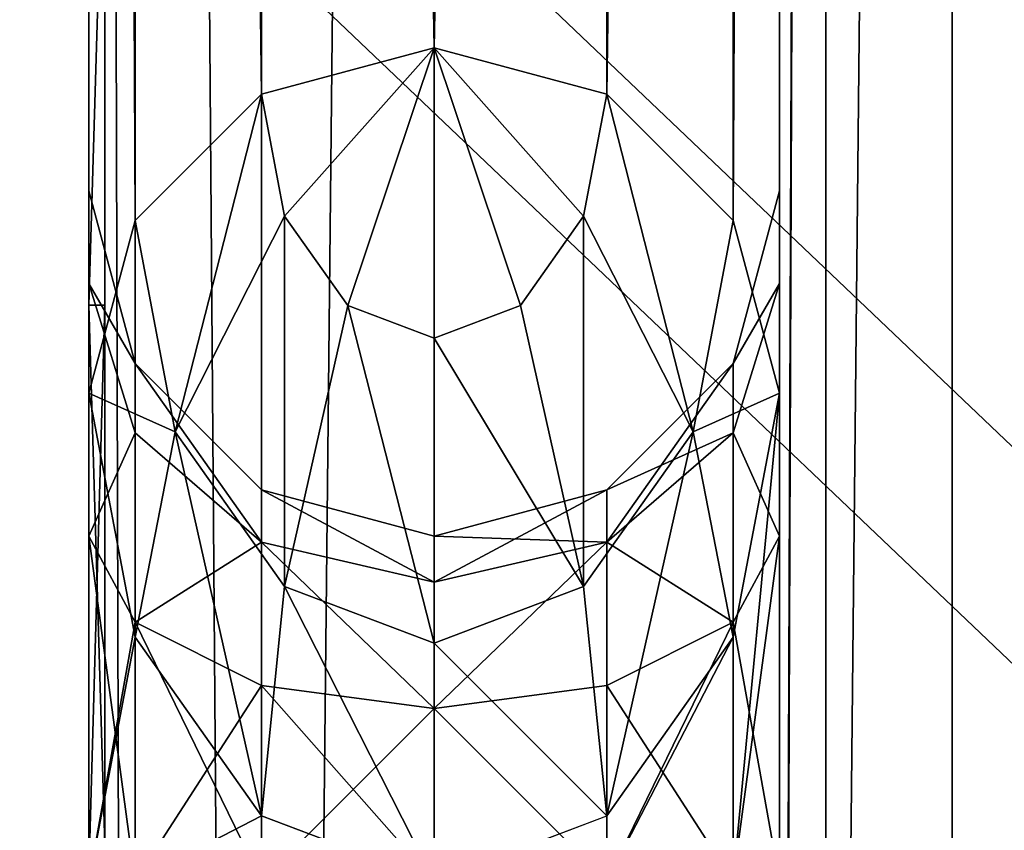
# Model space of a CAD drawing. Extents: x 0 to 923, y 0 to 335.
# Tile 68 of 164: x 281.03 to 283.88, y 160.98 to 163.33. Entities that reach past the tile are written whole.
import ezdxf

# ---------------------------------------------------------------- set-up
doc = ezdxf.new("R2010")
doc.units = 0
doc.layers.get('0').update_dxf_attribs({"color": 13, "linetype": 'CONTINUOUS'})

# ---------------------------------------------------------------- blocks, each defined once
blk = doc.blocks.new('GROUP_4')
mesh = blk.add_polyface()
corners = [(286.2735, 159.8334, 116.6726), (274.4377, 171.1058, 127.5467), (274.2855, 160.5964, 127.5467), (286.4427, 171.5215, 116.6726)]
mesh.append_faces([[corners[k] for k in face] for face in [(0, 1, 2), (1, 0, 3)]], dxfattribs={"vtx0": -1})
mesh = blk.add_polyface()
corners = [(273.803, 171.0838, 126.772), (285.5669, 159.8784, 115.9638), (273.6518, 160.6368, 126.772), (285.7351, 171.497, 115.9638)]
mesh.append_faces([[corners[k] for k in face] for face in [(0, 1, 2), (1, 0, 3)]], dxfattribs={"vtx0": -1})
blk = doc.blocks.new('COMPONENT_7')
blk.add_blockref('GROUP_4', (0, 0))
blk = doc.blocks.new('GROUP_2')
mesh = blk.add_polyface()
corners = [(829, 49), (1, 1), (1, 49), (829, 1)]
mesh.append_faces([[corners[k] for k in face] for face in [(0, 1, 2), (1, 0, 3)]], dxfattribs={"vtx0": -1})
mesh = blk.add_polyface()
corners = [(829, 1, 50), (1, 49, 50), (1, 1, 50), (829, 49, 50)]
mesh.append_faces([[corners[k] for k in face] for face in [(0, 1, 2), (1, 0, 3)]], dxfattribs={"vtx0": -1})
blk = doc.blocks.new('COMPONENT_4')
for p, q in [((5, 9.4675), (5, 9.717, 0.067)), ((2.7663, 8.869), (5, 9.4675)), ((5, 9.4675), (7.2337, 8.869)), ((5, 0.5325), (2.7663, 1.131)), ((7.2337, 1.131), (5, 0.5325)), ((5, 0.5325), (5, 0.283, 0.067))]:
    blk.add_line(p, q)
mesh = blk.add_polyface()
corners = [(5, 9.717, 0.067), (2.7663, 8.869), (2.6415, 9.085, 0.067), (5, 9.4675)]
mesh.append_faces([[corners[k] for k in face] for face in [(0, 1, 2), (1, 0, 3)]], dxfattribs={"vtx0": -1})
mesh = blk.add_polyface()
corners = [(7.3585, 9.085, 0.067), (5, 9.4675), (5, 9.717, 0.067), (7.2337, 8.869)]
mesh.append_faces([[corners[k] for k in face] for face in [(0, 1, 2), (1, 0, 3)]], dxfattribs={"vtx0": -1})
mesh = blk.add_polyface()
corners = [(1.131, 7.2337), (1.131, 2.7663), (0.5325, 5), (2.7663, 8.869), (2.7663, 1.131), (5, 0.5325), (5, 9.4675), (7.2337, 1.131), (7.2337, 8.869), (8.869, 2.7663), (8.869, 7.2337), (9.4675, 5)]
mesh.append_faces([[corners[k] for k in face] for face in [(0, 1, 2), (9, 10, 11)]], dxfattribs={"vtx0": -1})
mesh.append_faces([[corners[k] for k in face] for face in [(1, 3, 4), (4, 3, 5), (5, 6, 7), (7, 8, 9)]], dxfattribs={"vtx0": -1, "vtx1": -1})
mesh.append_faces([[corners[k] for k in face] for face in [(1, 0, 3), (5, 3, 6), (7, 6, 8), (9, 8, 10)]], dxfattribs={"vtx0": -1, "vtx2": -1})
mesh = blk.add_polyface()
corners = [(2.7663, 1.131), (5, 0.283, 0.067), (2.6415, 0.915, 0.067), (5, 0.5325)]
mesh.append_faces([[corners[k] for k in face] for face in [(0, 1, 2), (1, 0, 3)]], dxfattribs={"vtx0": -1})
mesh = blk.add_polyface()
corners = [(7.2337, 1.131), (5, 0.283, 0.067), (5, 0.5325), (7.3585, 0.915, 0.067)]
mesh.append_faces([[corners[k] for k in face] for face in [(0, 1, 2), (1, 0, 3)]], dxfattribs={"vtx0": -1})
blk = doc.blocks.new('GROUP_19')
for p, q in [((0, 19.6125, 23), (0, 49, 23)), ((0, 1, 1), (0, 49, 1)), ((0.134, 20.1125, 23.5), (0.134, 49, 23.5)), ((0.134, 1, 0.5), (0.134, 49, 0.5)), ((0.5, 20.4785, 23.866), (0.5, 49, 23.866)), ((0.5, 1, 0.134), (0.5, 49, 0.134)), ((1, 49), (1, 1)), ((1, 49, 24), (1, 20.6125, 24)), ((1, 47, 24), (1, 20.6125, 24)), ((1.5, 20.4785, 23.866), (1.5, 47, 23.866)), ((1.866, 20.1125, 23.5), (1.866, 47, 23.5)), ((2, 19.6125, 23), (2, 47, 23)), ((2, 11.6983, 3), (2, 47, 3)), ((2, 47, 3), (2, 11.1983, 3)), ((2.134, 11.1983, 2.5), (2.134, 47, 2.5)), ((2.5, 11.1983, 2.134), (2.5, 47, 2.134)), ((1, 20.6125, 24), (0.5, 20.4785, 23.866)), ((0.567, 20.125, 23.866), (1, 20.6125, 24)), ((0.75, 19.8662, 23.866), (1, 20.6125, 24)), ((1, 19.7714, 23.866), (1, 20.6125, 24)), ((1.25, 19.8662, 23.866), (1, 20.6125, 24)), ((1.433, 20.125, 23.866), (1, 20.6125, 24)), ((1, 20.6125, 24), (1.5, 20.4785, 23.866)), ((0.5, 20.4785, 23.866), (0.134, 20.1125, 23.5)), ((0.5, 20.4785, 23.866), (0.567, 20.125, 23.866)), ((1.433, 20.125, 23.866), (1.5, 20.4785, 23.866)), ((1.5, 20.4785, 23.866), (1.866, 20.1125, 23.5)), ((0, 20.1983, 15), (0, 19.9304, 16)), ((0.134, 19.6983, 15), (0, 20.1983, 15)), ((0, 19.9304, 14), (0, 20.1983, 15)), ((1.866, 19.6983, 15), (2, 20.1983, 15)), ((2, 20.1983, 15), (2, 19.9304, 16)), ((2, 19.9304, 14), (2, 20.1983, 15)), ((0.134, 20.1125, 23.5), (0, 19.6125, 23)), ((0.134, 20.1125, 23.5), (0.25, 19.5001, 23.5)), ((0.25, 19.5001, 23.5), (0.567, 20.125, 23.866)), ((0.567, 20.125, 23.866), (0.75, 19.8662, 23.866)), ((1.25, 19.8662, 23.866), (1.433, 20.125, 23.866)), ((1.75, 19.5001, 23.5), (1.433, 20.125, 23.866)), ((1.75, 19.5001, 23.5), (1.866, 20.1125, 23.5)), ((1.866, 20.1125, 23.5), (2, 19.6125, 23)), ((0, 19.9304, 16), (0, 19.1983, 16.7321)), ((0.134, 19.4973, 15.75), (0, 19.9304, 16)), ((0.134, 19.4973, 14.25), (0, 19.9304, 14)), ((0, 19.1983, 13.2679), (0, 19.9304, 14)), ((1.866, 19.4973, 15.75), (2, 19.9304, 16)), ((1.866, 19.4973, 14.25), (2, 19.9304, 14)), ((2, 19.9304, 16), (2, 19.1983, 16.7321)), ((2, 19.1983, 13.2679), (2, 19.9304, 14)), ((0.567, 19.0519, 23.5), (0.75, 19.8662, 23.866)), ((0.75, 19.8662, 23.866), (1, 19.7714, 23.866)), ((1, 19.7714, 23.866), (1.25, 19.8662, 23.866)), ((1.433, 19.0519, 23.5), (1.25, 19.8662, 23.866)), ((1, 18.8878, 23.5), (1, 19.7714, 23.866)), ((0.134, 19.4973, 15.75), (0.134, 19.6983, 15)), ((0.5, 19.3323, 15), (0.134, 19.6983, 15)), ((0.134, 19.6983, 15), (0.134, 19.4973, 14.25)), ((1.5, 19.3323, 15), (1.866, 19.6983, 15)), ((1.866, 19.4973, 15.75), (1.866, 19.6983, 15)), ((1.866, 19.6983, 15), (1.866, 19.4973, 14.25)), ((0.134, 18.9054, 23), (0, 19.6125, 23)), ((0, 19.6125, 23), (0, 18.1983, 21.5858)), ((2, 19.6125, 23), (1.866, 18.9054, 23)), ((2, 18.1983, 21.5858), (2, 19.6125, 23)), ((0.134, 18.9054, 23), (0.25, 19.5001, 23.5)), ((0.134, 18.9483, 16.299), (0.134, 19.4973, 15.75)), ((0.5, 19.1804, 15.567), (0.134, 19.4973, 15.75)), ((0.5, 19.1804, 14.433), (0.134, 19.4973, 14.25)), ((0.134, 19.4973, 14.25), (0.134, 18.9483, 13.701)), ((0.25, 19.5001, 23.5), (0.567, 19.0519, 23.5)), ((1.433, 19.0519, 23.5), (1.75, 19.5001, 23.5)), ((1.5, 19.1804, 15.567), (1.866, 19.4973, 15.75)), ((1.5, 19.1804, 14.433), (1.866, 19.4973, 14.25)), ((1.866, 18.9054, 23), (1.75, 19.5001, 23.5)), ((1.866, 18.9483, 16.299), (1.866, 19.4973, 15.75)), ((1.866, 19.4973, 14.25), (1.866, 18.9483, 13.701)), ((0.5, 19.1804, 15.567), (0.5, 19.3323, 15)), ((1, 19.1983, 15), (0.5, 19.3323, 15)), ((0.5, 19.3323, 15), (0.5, 19.1804, 14.433)), ((1, 19.1983, 15), (1.5, 19.3323, 15)), ((1.5, 19.1804, 15.567), (1.5, 19.3323, 15)), ((1.5, 19.3323, 15), (1.5, 19.1804, 14.433)), ((0.134, 18.9483, 16.299), (0, 19.1983, 16.7321)), ((0, 19.1983, 16.7321), (0, 18.1983, 17)), ((0.134, 18.9483, 13.701), (0, 19.1983, 13.2679)), ((0, 18.1983, 13), (0, 19.1983, 13.2679)), ((1, 19.0643, 15.5), (1, 19.1983, 15)), ((1, 19.1983, 15), (1, 19.0643, 14.5)), ((1.866, 18.9483, 16.299), (2, 19.1983, 16.7321)), ((1.866, 18.9483, 13.701), (2, 19.1983, 13.2679)), ((2, 19.1983, 16.7321), (2, 18.1983, 17)), ((2, 18.1983, 13), (2, 19.1983, 13.2679)), ((0.5, 18.7653, 15.9821), (0.5, 19.1804, 15.567)), ((1, 19.0643, 15.5), (0.5, 19.1804, 15.567)), ((1, 19.0643, 14.5), (0.5, 19.1804, 14.433)), ((0.5, 19.1804, 14.433), (0.5, 18.7653, 14.0179)), ((1, 19.0643, 15.5), (1.5, 19.1804, 15.567)), ((1, 19.0643, 14.5), (1.5, 19.1804, 14.433)), ((1.5, 18.7653, 15.9821), (1.5, 19.1804, 15.567)), ((1.5, 19.1804, 14.433), (1.5, 18.7653, 14.0179)), ((0.5, 18.3878, 23), (0.567, 19.0519, 23.5)), ((0.567, 19.0519, 23.5), (1, 18.8878, 23.5)), ((1, 18.6983, 15.866), (1, 19.0643, 15.5)), ((1, 19.0643, 14.5), (1, 18.6983, 14.134)), ((1, 18.8878, 23.5), (1.433, 19.0519, 23.5)), ((1.5, 18.3878, 23), (1.433, 19.0519, 23.5)), ((0.134, 18.1983, 16.5), (0.134, 18.9483, 16.299)), ((0.5, 18.7653, 15.9821), (0.134, 18.9483, 16.299)), ((0.5, 18.7653, 14.0179), (0.134, 18.9483, 13.701)), ((0.134, 18.9483, 13.701), (0.134, 18.1983, 13.5)), ((1.5, 18.7653, 15.9821), (1.866, 18.9483, 16.299)), ((1.5, 18.7653, 14.0179), (1.866, 18.9483, 13.701)), ((1.866, 18.1983, 16.5), (1.866, 18.9483, 16.299)), ((1.866, 18.9483, 13.701), (1.866, 18.1983, 13.5)), ((0.5, 18.3878, 23), (0.134, 18.9054, 23)), ((0.134, 18.1983, 22.2929), (0.134, 18.9054, 23)), ((1.866, 18.9054, 23), (1.5, 18.3878, 23)), ((1.866, 18.1983, 22.2929), (1.866, 18.9054, 23)), ((1, 18.1983, 23), (1, 18.8878, 23.5)), ((0.5, 18.1983, 16.134), (0.5, 18.7653, 15.9821)), ((1, 18.6983, 15.866), (0.5, 18.7653, 15.9821)), ((1, 18.6983, 14.134), (0.5, 18.7653, 14.0179)), ((0.5, 18.7653, 14.0179), (0.5, 18.1983, 13.866)), ((1, 18.6983, 15.866), (1.5, 18.7653, 15.9821)), ((1, 18.6983, 14.134), (1.5, 18.7653, 14.0179)), ((1.5, 18.1983, 16.134), (1.5, 18.7653, 15.9821)), ((1.5, 18.7653, 14.0179), (1.5, 18.1983, 13.866)), ((1, 18.1983, 16), (1, 18.6983, 15.866)), ((1, 18.6983, 14.134), (1, 18.1983, 14)), ((1, 18.1983, 23), (0.5, 18.3878, 23)), ((0.5, 18.1983, 22.8105), (0.5, 18.3878, 23)), ((1, 18.1983, 23), (1.5, 18.3878, 23)), ((1.5, 18.3878, 23), (1.5, 18.1983, 22.8105))]:
    blk.add_line(p, q)
mesh = blk.add_polyface()
corners = [(0, 19.6125, 23), (0, 18.1983, 17), (0, 18.1983, 21.5858), (0, 19.1983, 16.7321), (0, 19.9304, 16), (0, 49, 23), (0, 20.1983, 15), (0, 12.7841, 23), (0, 1, 1), (0, 1, 23), (0, 14.1983, 15), (0, 14.4663, 14), (0, 15.1983, 13.2679), (0, 49, 1), (0, 14.1983, 21.5858), (0, 16.1983, 13), (0, 18.1983, 13), (0, 19.1983, 13.2679), (0, 19.9304, 14)]
mesh.append_faces([[corners[k] for k in face] for face in [(0, 1, 2), (7, 8, 9), (10, 7, 14)]], dxfattribs={"vtx0": -1})
mesh.append_faces([[corners[k] for k in face] for face in [(1, 0, 3), (3, 0, 4), (4, 5, 6), (8, 12, 13), (13, 6, 5)]], dxfattribs={"vtx0": -1, "vtx1": -1})
mesh.append_faces([[corners[k] for k in face] for face in [(8, 7, 10)]], dxfattribs={"vtx0": -1, "vtx1": -1, "vtx2": -1})
mesh.append_faces([[corners[k] for k in face] for face in [(4, 0, 5), (8, 10, 11), (8, 11, 12), (13, 12, 15), (13, 15, 16), (13, 16, 17), (13, 17, 18), (13, 18, 6)]], dxfattribs={"vtx0": -1, "vtx2": -1})
mesh = blk.add_polyface()
corners = [(0.134, 20.1125, 23.5), (0, 49, 23), (0, 19.6125, 23), (0.134, 49, 23.5)]
mesh.append_faces([[corners[k] for k in face] for face in [(0, 1, 2), (1, 0, 3)]], dxfattribs={"vtx0": -1})
mesh = blk.add_polyface()
corners = [(0, 49, 1), (0.134, 1, 0.5), (0, 1, 1), (0.134, 49, 0.5)]
mesh.append_faces([[corners[k] for k in face] for face in [(0, 1, 2), (1, 0, 3)]], dxfattribs={"vtx0": -1})
mesh = blk.add_polyface()
corners = [(0.5, 20.4785, 23.866), (0.134, 49, 23.5), (0.134, 20.1125, 23.5), (0.5, 49, 23.866)]
mesh.append_faces([[corners[k] for k in face] for face in [(0, 1, 2), (1, 0, 3)]], dxfattribs={"vtx0": -1})
mesh = blk.add_polyface()
corners = [(0.134, 49, 0.5), (0.5, 1, 0.134), (0.134, 1, 0.5), (0.5, 49, 0.134)]
mesh.append_faces([[corners[k] for k in face] for face in [(0, 1, 2), (1, 0, 3)]], dxfattribs={"vtx0": -1})
mesh = blk.add_polyface()
corners = [(1, 49, 24), (0.5, 49, 23.866), (1, 47, 24), (1, 20.6125, 24), (0.5, 20.4785, 23.866)]
mesh.append_faces([[corners[k] for k in face] for face in [(3, 1, 4)]], dxfattribs={"vtx0": -1})
mesh.append_faces([[corners[k] for k in face] for face in [(1, 3, 2)]], dxfattribs={"vtx0": -1, "vtx2": -1})
mesh.append_faces([[corners[k] for k in face] for face in [(0, 1, 2)]], dxfattribs={"vtx1": -1})
mesh = blk.add_polyface()
corners = [(1, 49), (0.5, 1, 0.134), (0.5, 49, 0.134), (1, 1)]
mesh.append_faces([[corners[k] for k in face] for face in [(0, 1, 2), (1, 0, 3)]], dxfattribs={"vtx0": -1})
mesh = blk.add_polyface()
corners = [(359, 49), (1, 1), (1, 49), (359, 1)]
mesh.append_faces([[corners[k] for k in face] for face in [(0, 1, 2), (1, 0, 3)]], dxfattribs={"vtx0": -1})
mesh = blk.add_polyface()
corners = [(1, 20.6125, 24), (1.5, 47, 23.866), (1, 47, 24), (1.5, 20.4785, 23.866)]
mesh.append_faces([[corners[k] for k in face] for face in [(0, 1, 2), (1, 0, 3)]], dxfattribs={"vtx0": -1})
mesh = blk.add_polyface()
corners = [(1.866, 47, 23.5), (1.5, 20.4785, 23.866), (1.866, 20.1125, 23.5), (1.5, 47, 23.866)]
mesh.append_faces([[corners[k] for k in face] for face in [(0, 1, 2), (1, 0, 3)]], dxfattribs={"vtx0": -1})
mesh = blk.add_polyface()
corners = [(2, 47, 23), (1.866, 20.1125, 23.5), (2, 19.6125, 23), (1.866, 47, 23.5)]
mesh.append_faces([[corners[k] for k in face] for face in [(0, 1, 2), (1, 0, 3)]], dxfattribs={"vtx0": -1})
mesh = blk.add_polyface()
corners = [(2, 47, 3), (2, 16.6983, 13), (2, 11.6983, 3), (2, 17.1983, 13), (2, 18.1983, 13), (2, 19.1983, 13.2679), (2, 19.9304, 14), (2, 20.1983, 15), (2, 19.1983, 16.7321), (2, 18.1983, 21.5858), (2, 18.1983, 17), (2, 19.6125, 23), (2, 19.9304, 16), (2, 47, 23)]
mesh.append_faces([[corners[k] for k in face] for face in [(0, 1, 2), (8, 9, 10)]], dxfattribs={"vtx0": -1})
mesh.append_faces([[corners[k] for k in face] for face in [(1, 0, 3), (3, 0, 4), (4, 0, 5), (5, 0, 6), (6, 0, 7), (9, 8, 11), (11, 12, 13), (13, 7, 0)]], dxfattribs={"vtx0": -1, "vtx1": -1})
mesh.append_faces([[corners[k] for k in face] for face in [(11, 8, 12), (13, 12, 7)]], dxfattribs={"vtx0": -1, "vtx2": -1})
mesh = blk.add_polyface()
corners = [(2.134, 47, 2.5), (2, 11.1983, 3), (2.134, 11.1983, 2.5), (2, 11.6983, 3), (2, 47, 3)]
mesh.append_faces([[corners[k] for k in face] for face in [(0, 1, 2), (3, 0, 4)]], dxfattribs={"vtx0": -1})
mesh.append_faces([[corners[k] for k in face] for face in [(1, 0, 3)]], dxfattribs={"vtx0": -1, "vtx1": -1})
mesh = blk.add_polyface()
corners = [(2.5, 47, 2.134), (2.134, 11.1983, 2.5), (2.5, 11.1983, 2.134), (2.134, 47, 2.5)]
mesh.append_faces([[corners[k] for k in face] for face in [(0, 1, 2), (1, 0, 3)]], dxfattribs={"vtx0": -1})
mesh = blk.add_polyface()
corners = [(3, 11.1983, 2), (2.5, 47, 2.134), (2.5, 11.1983, 2.134), (3, 47, 2)]
mesh.append_faces([[corners[k] for k in face] for face in [(0, 1, 2), (1, 0, 3)]], dxfattribs={"vtx0": -1})
mesh = blk.add_polyface()
corners = [(1, 20.6125, 24), (0.5, 20.4785, 23.866), (0.567, 20.125, 23.866)]
mesh.append_faces([[corners[k] for k in face] for face in [(0, 1, 2)]])
mesh = blk.add_polyface()
corners = [(1, 20.6125, 24), (0.567, 20.125, 23.866), (0.75, 19.8662, 23.866)]
mesh.append_faces([[corners[k] for k in face] for face in [(0, 1, 2)]])
mesh = blk.add_polyface()
corners = [(1, 20.6125, 24), (0.75, 19.8662, 23.866), (1, 19.7714, 23.866)]
mesh.append_faces([[corners[k] for k in face] for face in [(0, 1, 2)]])
mesh = blk.add_polyface()
corners = [(1.25, 19.8662, 23.866), (1, 20.6125, 24), (1, 19.7714, 23.866)]
mesh.append_faces([[corners[k] for k in face] for face in [(0, 1, 2)]])
mesh = blk.add_polyface()
corners = [(1.433, 20.125, 23.866), (1, 20.6125, 24), (1.25, 19.8662, 23.866)]
mesh.append_faces([[corners[k] for k in face] for face in [(0, 1, 2)]])
mesh = blk.add_polyface()
corners = [(1.5, 20.4785, 23.866), (1, 20.6125, 24), (1.433, 20.125, 23.866)]
mesh.append_faces([[corners[k] for k in face] for face in [(0, 1, 2)]])
mesh = blk.add_polyface()
corners = [(0.25, 19.5001, 23.5), (0.5, 20.4785, 23.866), (0.134, 20.1125, 23.5), (0.567, 20.125, 23.866)]
mesh.append_faces([[corners[k] for k in face] for face in [(0, 1, 2), (1, 0, 3)]], dxfattribs={"vtx0": -1})
mesh = blk.add_polyface()
corners = [(1.75, 19.5001, 23.5), (1.5, 20.4785, 23.866), (1.433, 20.125, 23.866), (1.866, 20.1125, 23.5)]
mesh.append_faces([[corners[k] for k in face] for face in [(0, 1, 2), (1, 0, 3)]], dxfattribs={"vtx0": -1})
mesh = blk.add_polyface()
corners = [(0, 19.9304, 16), (0.134, 19.6983, 15), (0.134, 19.4973, 15.75), (0, 20.1983, 15)]
mesh.append_faces([[corners[k] for k in face] for face in [(0, 1, 2), (1, 0, 3)]], dxfattribs={"vtx0": -1})
mesh = blk.add_polyface()
corners = [(0.134, 19.6983, 15), (0, 19.9304, 14), (0.134, 19.4973, 14.25), (0, 20.1983, 15)]
mesh.append_faces([[corners[k] for k in face] for face in [(0, 1, 2), (1, 0, 3)]], dxfattribs={"vtx0": -1})
mesh = blk.add_polyface()
corners = [(1.866, 19.6983, 15), (2, 19.9304, 16), (1.866, 19.4973, 15.75), (2, 20.1983, 15)]
mesh.append_faces([[corners[k] for k in face] for face in [(0, 1, 2), (1, 0, 3)]], dxfattribs={"vtx0": -1})
mesh = blk.add_polyface()
corners = [(2, 19.9304, 14), (1.866, 19.6983, 15), (1.866, 19.4973, 14.25), (2, 20.1983, 15)]
mesh.append_faces([[corners[k] for k in face] for face in [(0, 1, 2), (1, 0, 3)]], dxfattribs={"vtx0": -1})
mesh = blk.add_polyface()
corners = [(0.25, 19.5001, 23.5), (0, 19.6125, 23), (0.134, 18.9054, 23), (0.134, 20.1125, 23.5)]
mesh.append_faces([[corners[k] for k in face] for face in [(0, 1, 2), (1, 0, 3)]], dxfattribs={"vtx0": -1})
mesh = blk.add_polyface()
corners = [(0.567, 19.0519, 23.5), (0.567, 20.125, 23.866), (0.25, 19.5001, 23.5), (0.75, 19.8662, 23.866)]
mesh.append_faces([[corners[k] for k in face] for face in [(0, 1, 2), (1, 0, 3)]], dxfattribs={"vtx0": -1})
mesh = blk.add_polyface()
corners = [(1.433, 19.0519, 23.5), (1.433, 20.125, 23.866), (1.25, 19.8662, 23.866), (1.75, 19.5001, 23.5)]
mesh.append_faces([[corners[k] for k in face] for face in [(0, 1, 2), (1, 0, 3)]], dxfattribs={"vtx0": -1})
mesh = blk.add_polyface()
corners = [(2, 19.6125, 23), (1.75, 19.5001, 23.5), (1.866, 18.9054, 23), (1.866, 20.1125, 23.5)]
mesh.append_faces([[corners[k] for k in face] for face in [(0, 1, 2), (1, 0, 3)]], dxfattribs={"vtx0": -1})
mesh = blk.add_polyface()
corners = [(0, 19.1983, 16.7321), (0.134, 19.4973, 15.75), (0.134, 18.9483, 16.299), (0, 19.9304, 16)]
mesh.append_faces([[corners[k] for k in face] for face in [(0, 1, 2), (1, 0, 3)]], dxfattribs={"vtx0": -1})
mesh = blk.add_polyface()
corners = [(0.134, 19.4973, 14.25), (0, 19.1983, 13.2679), (0.134, 18.9483, 13.701), (0, 19.9304, 14)]
mesh.append_faces([[corners[k] for k in face] for face in [(0, 1, 2), (1, 0, 3)]], dxfattribs={"vtx0": -1})
mesh = blk.add_polyface()
corners = [(1.866, 19.4973, 15.75), (2, 19.1983, 16.7321), (1.866, 18.9483, 16.299), (2, 19.9304, 16)]
mesh.append_faces([[corners[k] for k in face] for face in [(0, 1, 2), (1, 0, 3)]], dxfattribs={"vtx0": -1})
mesh = blk.add_polyface()
corners = [(2, 19.1983, 13.2679), (1.866, 19.4973, 14.25), (1.866, 18.9483, 13.701), (2, 19.9304, 14)]
mesh.append_faces([[corners[k] for k in face] for face in [(0, 1, 2), (1, 0, 3)]], dxfattribs={"vtx0": -1})
mesh = blk.add_polyface()
corners = [(1, 18.8878, 23.5), (0.75, 19.8662, 23.866), (0.567, 19.0519, 23.5), (1, 19.7714, 23.866)]
mesh.append_faces([[corners[k] for k in face] for face in [(0, 1, 2), (1, 0, 3)]], dxfattribs={"vtx0": -1})
mesh = blk.add_polyface()
corners = [(1.433, 19.0519, 23.5), (1, 19.7714, 23.866), (1, 18.8878, 23.5), (1.25, 19.8662, 23.866)]
mesh.append_faces([[corners[k] for k in face] for face in [(0, 1, 2), (1, 0, 3)]], dxfattribs={"vtx0": -1})
mesh = blk.add_polyface()
corners = [(0.5, 19.1804, 15.567), (0.134, 19.6983, 15), (0.5, 19.3323, 15), (0.134, 19.4973, 15.75)]
mesh.append_faces([[corners[k] for k in face] for face in [(0, 1, 2), (1, 0, 3)]], dxfattribs={"vtx0": -1})
mesh = blk.add_polyface()
corners = [(0.5, 19.1804, 14.433), (0.134, 19.6983, 15), (0.134, 19.4973, 14.25), (0.5, 19.3323, 15)]
mesh.append_faces([[corners[k] for k in face] for face in [(0, 1, 2), (1, 0, 3)]], dxfattribs={"vtx0": -1})
mesh = blk.add_polyface()
corners = [(1.866, 19.4973, 15.75), (1.5, 19.3323, 15), (1.866, 19.6983, 15), (1.5, 19.1804, 15.567)]
mesh.append_faces([[corners[k] for k in face] for face in [(0, 1, 2), (1, 0, 3)]], dxfattribs={"vtx0": -1})
mesh = blk.add_polyface()
corners = [(1.866, 19.6983, 15), (1.5, 19.1804, 14.433), (1.866, 19.4973, 14.25), (1.5, 19.3323, 15)]
mesh.append_faces([[corners[k] for k in face] for face in [(0, 1, 2), (1, 0, 3)]], dxfattribs={"vtx0": -1})
mesh = blk.add_polyface()
corners = [(0.134, 18.9054, 23), (0, 18.1983, 21.5858), (0.134, 18.1983, 22.2929), (0, 19.6125, 23)]
mesh.append_faces([[corners[k] for k in face] for face in [(0, 1, 2), (1, 0, 3)]], dxfattribs={"vtx0": -1})
mesh = blk.add_polyface()
corners = [(2, 19.6125, 23), (1.866, 18.1983, 22.2929), (2, 18.1983, 21.5858), (1.866, 18.9054, 23)]
mesh.append_faces([[corners[k] for k in face] for face in [(0, 1, 2), (1, 0, 3)]], dxfattribs={"vtx0": -1})
mesh = blk.add_polyface()
corners = [(0.5, 18.3878, 23), (0.25, 19.5001, 23.5), (0.134, 18.9054, 23), (0.567, 19.0519, 23.5)]
mesh.append_faces([[corners[k] for k in face] for face in [(0, 1, 2), (1, 0, 3)]], dxfattribs={"vtx0": -1})
mesh = blk.add_polyface()
corners = [(0.134, 18.9483, 16.299), (0.5, 19.1804, 15.567), (0.5, 18.7653, 15.9821), (0.134, 19.4973, 15.75)]
mesh.append_faces([[corners[k] for k in face] for face in [(0, 1, 2), (1, 0, 3)]], dxfattribs={"vtx0": -1})
mesh = blk.add_polyface()
corners = [(0.5, 19.1804, 14.433), (0.134, 18.9483, 13.701), (0.5, 18.7653, 14.0179), (0.134, 19.4973, 14.25)]
mesh.append_faces([[corners[k] for k in face] for face in [(0, 1, 2), (1, 0, 3)]], dxfattribs={"vtx0": -1})
mesh = blk.add_polyface()
corners = [(1.5, 18.3878, 23), (1.75, 19.5001, 23.5), (1.433, 19.0519, 23.5), (1.866, 18.9054, 23)]
mesh.append_faces([[corners[k] for k in face] for face in [(0, 1, 2), (1, 0, 3)]], dxfattribs={"vtx0": -1})
mesh = blk.add_polyface()
corners = [(1.5, 19.1804, 15.567), (1.866, 18.9483, 16.299), (1.5, 18.7653, 15.9821), (1.866, 19.4973, 15.75)]
mesh.append_faces([[corners[k] for k in face] for face in [(0, 1, 2), (1, 0, 3)]], dxfattribs={"vtx0": -1})
mesh = blk.add_polyface()
corners = [(1.866, 18.9483, 13.701), (1.5, 19.1804, 14.433), (1.5, 18.7653, 14.0179), (1.866, 19.4973, 14.25)]
mesh.append_faces([[corners[k] for k in face] for face in [(0, 1, 2), (1, 0, 3)]], dxfattribs={"vtx0": -1})
mesh = blk.add_polyface()
corners = [(1, 19.0643, 15.5), (0.5, 19.3323, 15), (1, 19.1983, 15), (0.5, 19.1804, 15.567)]
mesh.append_faces([[corners[k] for k in face] for face in [(0, 1, 2), (1, 0, 3)]], dxfattribs={"vtx0": -1})
mesh = blk.add_polyface()
corners = [(1, 19.0643, 14.5), (0.5, 19.3323, 15), (0.5, 19.1804, 14.433), (1, 19.1983, 15)]
mesh.append_faces([[corners[k] for k in face] for face in [(0, 1, 2), (1, 0, 3)]], dxfattribs={"vtx0": -1})
mesh = blk.add_polyface()
corners = [(1.5, 19.1804, 15.567), (1, 19.1983, 15), (1.5, 19.3323, 15), (1, 19.0643, 15.5)]
mesh.append_faces([[corners[k] for k in face] for face in [(0, 1, 2), (1, 0, 3)]], dxfattribs={"vtx0": -1})
mesh = blk.add_polyface()
corners = [(1.5, 19.3323, 15), (1, 19.0643, 14.5), (1.5, 19.1804, 14.433), (1, 19.1983, 15)]
mesh.append_faces([[corners[k] for k in face] for face in [(0, 1, 2), (1, 0, 3)]], dxfattribs={"vtx0": -1})
mesh = blk.add_polyface()
corners = [(0, 19.1983, 16.7321), (0.134, 18.1983, 16.5), (0, 18.1983, 17), (0.134, 18.9483, 16.299)]
mesh.append_faces([[corners[k] for k in face] for face in [(0, 1, 2), (1, 0, 3)]], dxfattribs={"vtx0": -1})
mesh = blk.add_polyface()
corners = [(0.134, 18.9483, 13.701), (0, 18.1983, 13), (0.134, 18.1983, 13.5), (0, 19.1983, 13.2679)]
mesh.append_faces([[corners[k] for k in face] for face in [(0, 1, 2), (1, 0, 3)]], dxfattribs={"vtx0": -1})
mesh = blk.add_polyface()
corners = [(1.866, 18.9483, 16.299), (2, 18.1983, 17), (1.866, 18.1983, 16.5), (2, 19.1983, 16.7321)]
mesh.append_faces([[corners[k] for k in face] for face in [(0, 1, 2), (1, 0, 3)]], dxfattribs={"vtx0": -1})
mesh = blk.add_polyface()
corners = [(2, 19.1983, 13.2679), (1.866, 18.1983, 13.5), (2, 18.1983, 13), (1.866, 18.9483, 13.701)]
mesh.append_faces([[corners[k] for k in face] for face in [(0, 1, 2), (1, 0, 3)]], dxfattribs={"vtx0": -1})
mesh = blk.add_polyface()
corners = [(1, 18.6983, 15.866), (0.5, 19.1804, 15.567), (1, 19.0643, 15.5), (0.5, 18.7653, 15.9821)]
mesh.append_faces([[corners[k] for k in face] for face in [(0, 1, 2), (1, 0, 3)]], dxfattribs={"vtx0": -1})
mesh = blk.add_polyface()
corners = [(1, 18.6983, 14.134), (0.5, 19.1804, 14.433), (0.5, 18.7653, 14.0179), (1, 19.0643, 14.5)]
mesh.append_faces([[corners[k] for k in face] for face in [(0, 1, 2), (1, 0, 3)]], dxfattribs={"vtx0": -1})
mesh = blk.add_polyface()
corners = [(1.5, 19.1804, 15.567), (1, 18.6983, 15.866), (1, 19.0643, 15.5), (1.5, 18.7653, 15.9821)]
mesh.append_faces([[corners[k] for k in face] for face in [(0, 1, 2), (1, 0, 3)]], dxfattribs={"vtx0": -1})
mesh = blk.add_polyface()
corners = [(1.5, 19.1804, 14.433), (1, 18.6983, 14.134), (1.5, 18.7653, 14.0179), (1, 19.0643, 14.5)]
mesh.append_faces([[corners[k] for k in face] for face in [(0, 1, 2), (1, 0, 3)]], dxfattribs={"vtx0": -1})
mesh = blk.add_polyface()
corners = [(1, 18.1983, 23), (0.567, 19.0519, 23.5), (0.5, 18.3878, 23), (1, 18.8878, 23.5)]
mesh.append_faces([[corners[k] for k in face] for face in [(0, 1, 2), (1, 0, 3)]], dxfattribs={"vtx0": -1})
mesh = blk.add_polyface()
corners = [(1.5, 18.3878, 23), (1, 18.8878, 23.5), (1, 18.1983, 23), (1.433, 19.0519, 23.5)]
mesh.append_faces([[corners[k] for k in face] for face in [(0, 1, 2), (1, 0, 3)]], dxfattribs={"vtx0": -1})
mesh = blk.add_polyface()
corners = [(0.5, 18.7653, 15.9821), (0.134, 18.1983, 16.5), (0.134, 18.9483, 16.299), (0.5, 18.1983, 16.134)]
mesh.append_faces([[corners[k] for k in face] for face in [(0, 1, 2), (1, 0, 3)]], dxfattribs={"vtx0": -1})
mesh = blk.add_polyface()
corners = [(0.5, 18.1983, 13.866), (0.134, 18.9483, 13.701), (0.134, 18.1983, 13.5), (0.5, 18.7653, 14.0179)]
mesh.append_faces([[corners[k] for k in face] for face in [(0, 1, 2), (1, 0, 3)]], dxfattribs={"vtx0": -1})
mesh = blk.add_polyface()
corners = [(1.866, 18.9483, 16.299), (1.5, 18.1983, 16.134), (1.5, 18.7653, 15.9821), (1.866, 18.1983, 16.5)]
mesh.append_faces([[corners[k] for k in face] for face in [(0, 1, 2), (1, 0, 3)]], dxfattribs={"vtx0": -1})
mesh = blk.add_polyface()
corners = [(1.866, 18.1983, 13.5), (1.5, 18.7653, 14.0179), (1.5, 18.1983, 13.866), (1.866, 18.9483, 13.701)]
mesh.append_faces([[corners[k] for k in face] for face in [(0, 1, 2), (1, 0, 3)]], dxfattribs={"vtx0": -1})
mesh = blk.add_polyface()
corners = [(0.5, 18.3878, 23), (0.134, 18.1983, 22.2929), (0.5, 18.1983, 22.8105), (0.134, 18.9054, 23)]
mesh.append_faces([[corners[k] for k in face] for face in [(0, 1, 2), (1, 0, 3)]], dxfattribs={"vtx0": -1})
mesh = blk.add_polyface()
corners = [(1.866, 18.9054, 23), (1.5, 18.1983, 22.8105), (1.866, 18.1983, 22.2929), (1.5, 18.3878, 23)]
mesh.append_faces([[corners[k] for k in face] for face in [(0, 1, 2), (1, 0, 3)]], dxfattribs={"vtx0": -1})
mesh = blk.add_polyface()
corners = [(1, 18.6983, 15.866), (0.5, 18.1983, 16.134), (0.5, 18.7653, 15.9821), (1, 18.1983, 16)]
mesh.append_faces([[corners[k] for k in face] for face in [(0, 1, 2), (1, 0, 3)]], dxfattribs={"vtx0": -1})
mesh = blk.add_polyface()
corners = [(1, 18.1983, 14), (0.5, 18.7653, 14.0179), (0.5, 18.1983, 13.866), (1, 18.6983, 14.134)]
mesh.append_faces([[corners[k] for k in face] for face in [(0, 1, 2), (1, 0, 3)]], dxfattribs={"vtx0": -1})
mesh = blk.add_polyface()
corners = [(1, 18.6983, 15.866), (1.5, 18.1983, 16.134), (1, 18.1983, 16), (1.5, 18.7653, 15.9821)]
mesh.append_faces([[corners[k] for k in face] for face in [(0, 1, 2), (1, 0, 3)]], dxfattribs={"vtx0": -1})
mesh = blk.add_polyface()
corners = [(1.5, 18.1983, 13.866), (1, 18.6983, 14.134), (1, 18.1983, 14), (1.5, 18.7653, 14.0179)]
mesh.append_faces([[corners[k] for k in face] for face in [(0, 1, 2), (1, 0, 3)]], dxfattribs={"vtx0": -1})
mesh = blk.add_polyface()
corners = [(1, 18.1983, 23), (0.5, 18.3878, 23), (0.5, 18.1983, 22.8105)]
mesh.append_faces([[corners[k] for k in face] for face in [(0, 1, 2)]])
blk = doc.blocks.new('GROUP_9')
blk.add_blockref('GROUP_19', (1.3531, 0, 730))
at = {"extrusion": (-1, -4.21885e-15, -4.996e-16), "xscale": 0.7, "yscale": 0.7, "zscale": 0.7, "rotation": 359.9999999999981}
blk.add_blockref('COMPONENT_4', (-23.3673, 741.4837, -1.4), dxfattribs=at)
blk = doc.blocks.new('GROUP_7')
for name, p in [('COMPONENT_7', (0, 0)), ('GROUP_2', (46.2295, 142.633, 187.3294)), ('GROUP_9', (279.8764, 142.633, 237.3294))]:
    blk.add_blockref(name, p)

msp = doc.modelspace()

# ---------------------------------------------------------------- block references
msp.add_blockref('GROUP_7', (0, 0))

doc.saveas('drawing.dxf')
